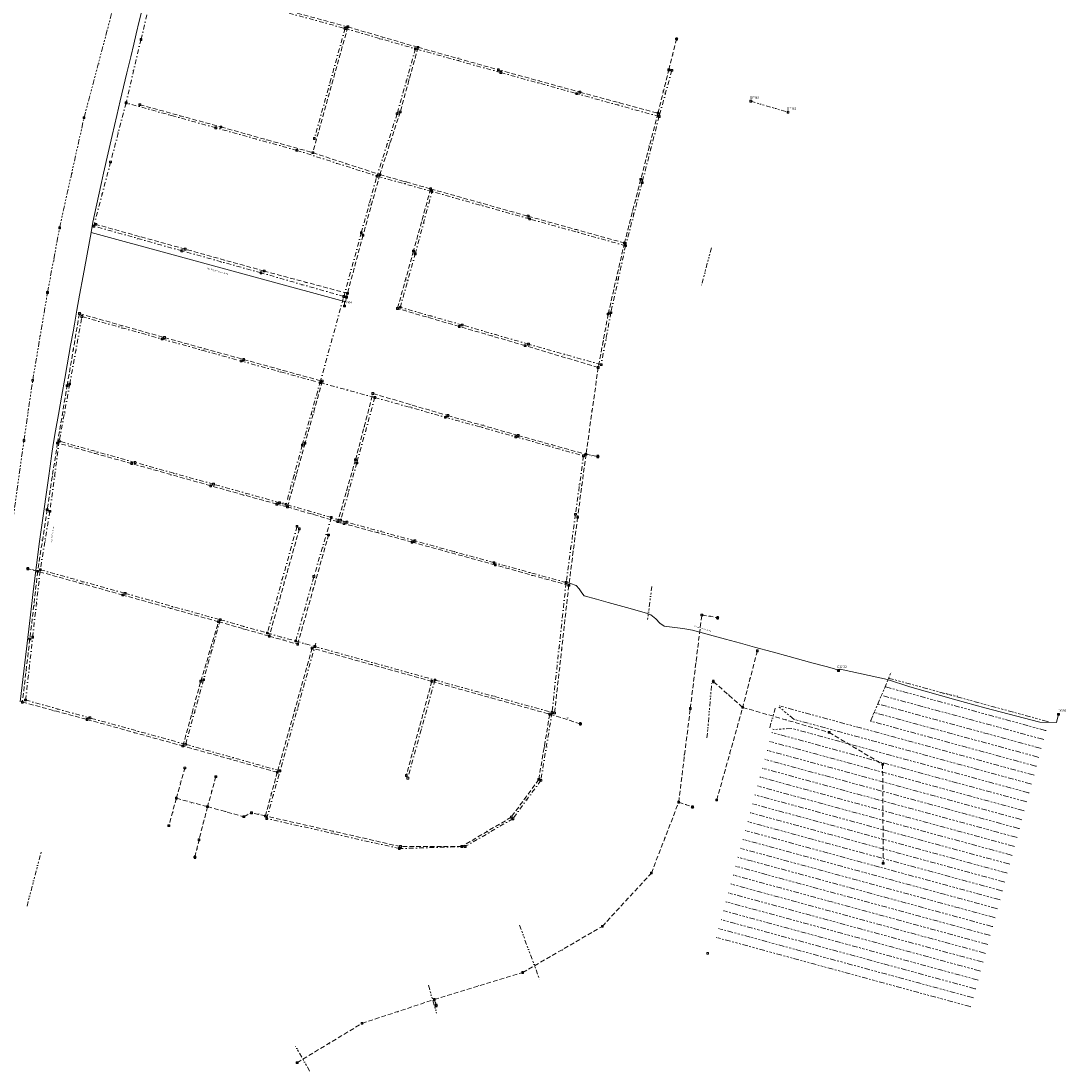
# Model space of a CAD drawing. Extents: x 149823 to 156818, y 468751 to 475536.
# Tile 20 of 27: x 154376 to 154942, y 472704 to 473272. Entities that reach past the tile are written whole.
import ezdxf
from ezdxf.enums import TextEntityAlignment as Align
from ezdxf.lldxf.tags import DXFTag

# ---------------------------------------------------------------- set-up
doc = ezdxf.new("R2010")
doc.units = 0
doc.header["$LTSCALE"] = 0.5
for name, pattern in [('RI-DRAINAGE-SO', [19.2, 6, -1.8, 1.8, -1.8, 2.4, -1.8, 1.8, -1.8]), ('RI-DWA-SO', [11, 5, -3, 0, -3]), ('RI-GWA-SO', [18.45, 6, -1.8, 1.75, -1.8, 1.75, -1.8, 1.75, -1.8]), ('RI-HWA-SO', [7.4, 5, -2.4]), ('RI-OVERIG-SO', [17, 5, -2, 2, -2, 0, -2, 2, -2])]:
    doc.linetypes.add(name, pattern=pattern)
doc.layers.get('0').update_dxf_attribs({"linetype": 'CONTINUOUS'})
for name, color, linetype, lineweight in [('B-OI-RI-DRAINAGE-G', 91, 'RI-DRAINAGE-SO', 18), ('B-OI-RI-DWA-G', 42, 'RI-DWA-SO', 18), ('B-OI-RI-DWA_RIOOLPUT-S-250', 42, 'CONTINUOUS', 18), ('B-OI-RI-GWA-G', 11, 'RI-GWA-SO', 18), ('B-OI-RI-GWA_RIOOLPUT-S-250', 11, 'CONTINUOUS', 18), ('B-OI-RI-HWA-G', 151, 'RI-HWA-SO', 18), ('B-OI-RI-HWA_RIOOLPUT-S-250', 151, 'CONTINUOUS', 18), ('B-OI-RI-OVERIG_DUIKER-G', 171, 'RI-OVERIG-SO', 18), ('B-OI-RI-OVERIG_PUTNUMMER-T50', 171, 'CONTINUOUS', 50), ('B-OI-RI-OVERIG_RIOOLPUT_INSPECTIE-S-250', 171, 'CONTINUOUS', 18), ('B-OI-RI-OVERIG_STROMINGSRICHTING-T70', 252, 'CONTINUOUS', 70), ('B-OI-RI-PERSLEIDING-G', 210, 'RI-PERS-SO', 18), ('B-OI-RI-PERSLEIDING-T30', 210, 'CONTINUOUS', 35), ('B-OI-RI-PERSLEIDING_PUTNUMMER-T50', 210, 'CONTINUOUS', 50), ('B-OI-RI-PERSLEIDING_RIOOLPUT_POMPPUT-S-250', 210, 'CONTINUOUS', 18)]:
    doc.layers.add(name, color=color, linetype=linetype, lineweight=lineweight)
doc.layers.add('UITLAAT', color=151, linetype='CONTINUOUS')
doc.styles.add('NLCS-ISO', font='NLCS-ISO.ttf')
doc.styles.add('NLCS-ISO-M250-T30', font='NLCS-ISO.ttf', dxfattribs={"height": 0.75})
doc.styles.add('NLCS-ISO-M250-T50', font='NLCS-ISO.ttf', dxfattribs={"height": 1.25})
doc.styles.add('NLCS-ISO-M250-T70', font='NLCS-ISO.ttf', dxfattribs={"height": 1.75})
tags = doc.linetypes.add('RI-PERS-SO', pattern='A,7,-2,["P",Standard,S=1.8,R=0,X=-0.5,Y=-0.9],-2,7,-2,[102,NLCS.SHX,S=1,R=180,X=0,Y=0],-2', length=22).pattern_tags.tags
tags[6] = DXFTag(74, 10)

# ---------------------------------------------------------------- blocks, each defined once
blk = doc.blocks.new('SRI-PUT_INSPECTIE-SO')
at = {"flags": 128}
blk.add_lwpolyline([(-2, -2), (2, -2), (2, 2), (-2, 2)], close=True, dxfattribs=at)
blk.add_circle((0, 0), 2)
at = {"style": 'NLCS-ISO'}
blk.add_text('I', height=2.5, dxfattribs=at).set_placement((0, 0), align=Align.MIDDLE_CENTER)
blk = doc.blocks.new('B-SRI-PUT_POMPPUT-SO')
for p, q in [((-1.7, -1), (0, 2)), ((0, 2), (1.7, -1)), ((1.7, -1), (-1.7, -1))]:
    blk.add_line(p, q)
blk.add_lwpolyline([(-2, -2), (2, -2), (2, 2), (-2, 2)], close=True)
blk.add_circle((0, 0), 2)

msp = doc.modelspace()

# ---------------------------------------------------------------- linework, layer by layer
at = {"layer": 'B-OI-RI-DRAINAGE-G'}
for points in [[(154836.3, 472893.19), (154847.54, 472919.72)], [(154932.73, 472892.84), (154932.2, 472892.99), (154846.44, 472916.34), (154846.14, 472916.42)], [(154931.42, 472888.02), (154930.88, 472888.16), (154844.47, 472911.7), (154844.18, 472911.78)], [(154930.1, 472883.19), (154929.57, 472883.34), (154842.49, 472907.05), (154842.21, 472907.13)], [(154923.53, 472859.07), (154923, 472859.22), (154794.96, 472894.09), (154787.17, 472900.48), (154786.64, 472900.62)], [(154924.85, 472863.9), (154924.31, 472864.04), (154787.4, 472901.33), (154786.87, 472901.47)], [(154928.79, 472878.37), (154928.26, 472878.51), (154840.52, 472902.41), (154840.24, 472902.48)], [(154927.47, 472873.54), (154926.94, 472873.69), (154838.58, 472897.76), (154838.27, 472897.84)], [(154922.22, 472854.25), (154921.69, 472854.39), (154793.65, 472889.26), (154783.94, 472888.61), (154783.41, 472888.75)], [(154926.16, 472868.72), (154925.63, 472868.86), (154836.62, 472893.11), (154836.3, 472893.19)], [(154919.59, 472844.6), (154919.06, 472844.74), (154782.15, 472882.03), (154781.61, 472882.18)], [(154920.9, 472849.42), (154920.37, 472849.57), (154783.46, 472886.86), (154782.93, 472887)], [(154918.27, 472839.77), (154917.74, 472839.92), (154780.83, 472877.21), (154780.3, 472877.35)], [(154916.96, 472834.95), (154916.43, 472835.09), (154779.52, 472872.39), (154778.99, 472872.53)], [(154915.65, 472830.13), (154915.12, 472830.27), (154778.2, 472867.56), (154777.67, 472867.71)], [(154914.33, 472825.3), (154913.8, 472825.45), (154776.89, 472862.74), (154776.36, 472862.88)], [(154913.02, 472820.48), (154912.49, 472820.62), (154775.58, 472857.91), (154775.05, 472858.06)], [(154910.39, 472810.83), (154909.86, 472810.97), (154772.95, 472848.26), (154772.42, 472848.41)], [(154911.7, 472815.65), (154911.17, 472815.8), (154774.26, 472853.09), (154773.73, 472853.23)], [(154909.08, 472806.01), (154908.55, 472806.15), (154771.63, 472843.44), (154771.1, 472843.58)], [(154907.76, 472801.18), (154907.23, 472801.33), (154770.32, 472838.61), (154769.79, 472838.76)], [(154906.45, 472796.36), (154905.92, 472796.5), (154769.01, 472833.79), (154768.48, 472833.93)], [(154905.14, 472791.53), (154904.61, 472791.68), (154767.69, 472828.97), (154767.16, 472829.11)], [(154902.51, 472781.88), (154901.98, 472782.03), (154765.06, 472819.32), (154764.53, 472819.46)], [(154903.82, 472786.71), (154903.29, 472786.85), (154766.38, 472824.14), (154765.85, 472824.29)], [(154901.19, 472777.06), (154900.66, 472777.2), (154763.75, 472814.49), (154763.22, 472814.64)], [(154899.88, 472772.23), (154899.35, 472772.38), (154762.44, 472809.67), (154761.91, 472809.81)], [(154898.57, 472767.41), (154898.04, 472767.55), (154761.12, 472804.84), (154760.59, 472804.99)], [(154897.25, 472762.59), (154896.72, 472762.73), (154759.81, 472800.02), (154759.28, 472800.16)], [(154895.94, 472757.76), (154895.41, 472757.91), (154758.49, 472795.2), (154757.96, 472795.34)], [(154893.31, 472748.11), (154892.78, 472748.26), (154755.87, 472785.55), (154755.34, 472785.69)], [(154894.62, 472752.94), (154894.09, 472753.08), (154757.18, 472790.37), (154756.65, 472790.52)], [(154892, 472743.29), (154891.46, 472743.43), (154754.55, 472780.72), (154754.02, 472780.87)], [(154890.68, 472738.47), (154890.2, 472738.6), (154753.24, 472775.9), (154752.71, 472776.04)]]:
    msp.add_lwpolyline(points, dxfattribs=at)
at = {"layer": 'B-OI-RI-DWA-G'}
for points in [[(154441.24, 473262.36), (154449.33, 473296.76)], [(154499.84, 473282.5), (154551.77, 473268.28)], [(154551.77, 473268.28), (154535.14, 473208.67)], [(154551.77, 473268.28), (154589.84, 473257.29)], [(154441.24, 473262.36), (154433.16, 473227.99)], [(154589.84, 473257.29), (154579.95, 473222.11)], [(154636.13, 473244.4), (154589.84, 473257.29)], [(154636.13, 473244.4), (154677.13, 473233.02)], [(154728.68, 473245.6), (154721.84, 473220.6)], [(154721.84, 473220.6), (154677.13, 473233.02)], [(154433.16, 473227.99), (154424.75, 473195.96)], [(154481.79, 473214.49), (154433.16, 473227.99)], [(154579.95, 473222.11), (154569, 473188.33)], [(154721.84, 473220.6), (154712.61, 473184.81)], [(154525.63, 473202.27), (154481.79, 473214.49)], [(154525.63, 473202.27), (154569, 473188.33)], [(154424.75, 473195.96), (154415.68, 473161.26)], [(154560.55, 473157.64), (154569, 473188.33)], [(154598.85, 473179.95), (154569, 473188.33)], [(154712.61, 473184.81), (154703.68, 473150.64)], [(154589.7, 473146.23), (154598.85, 473179.95)], [(154651.73, 473165.11), (154598.85, 473179.95)], [(154463.39, 473147.86), (154415.68, 473161.26)], [(154703.68, 473150.64), (154651.73, 473165.11)], [(154551.09, 473123.13), (154560.55, 473157.64)], [(154703.68, 473150.64), (154695.71, 473114.39)], [(154506.21, 473135.98), (154463.39, 473147.86)], [(154581.67, 473117.26), (154589.7, 473146.23)], [(154552.51, 473122.73), (154551.09, 473123.13), (154506.21, 473135.98)], [(154538.2, 473076.44), (154551.09, 473123.13)], [(154552.51, 473122.73), (154551.44, 473117.99)], [(154615.19, 473107.71), (154581.67, 473117.26)], [(154402.62, 473075.71), (154409.23, 473112.26)], [(154409.23, 473112.26), (154452.7, 473100.08)], [(154695.71, 473114.39), (154690.4, 473086.22)], [(154651.08, 473097.3), (154615.19, 473107.71)], [(154452.7, 473100.08), (154495.45, 473088.18)], [(154690.4, 473086.22), (154651.08, 473097.3)], [(154495.45, 473088.18), (154538.2, 473076.44)], [(154402.62, 473075.71), (154396.98, 473044.75)], [(154528.6, 473042.66), (154538.2, 473076.44)], [(154538.2, 473076.44), (154567.85, 473068.46)], [(154567.85, 473068.46), (154558.08, 473033)], [(154567.85, 473068.46), (154606.06, 473057.72)], [(154606.06, 473057.72), (154644.18, 473047.14)], [(154644.18, 473047.14), (154680.91, 473036.81)], [(154396.98, 473044.75), (154391.86, 473006.81)], [(154437.97, 473033.28), (154396.98, 473044.75)], [(154528.6, 473042.66), (154519.74, 473010.54)], [(154680.91, 473036.81), (154676.51, 473005.14)], [(154480.52, 473021.47), (154437.97, 473033.28)], [(154558.08, 473033), (154549.36, 473001.98)], [(154516.27, 473011.48), (154480.52, 473021.47)], [(154519.74, 473010.54), (154516.27, 473011.48)], [(154544.33, 473003.44), (154519.74, 473010.54)], [(154391.86, 473006.81), (154386.71, 472975.16)], [(154544.33, 473003.44), (154534.85, 472971.48)], [(154549.36, 473001.98), (154544.33, 473003.44)], [(154552.71, 473000.9), (154549.36, 473001.98)], [(154676.51, 473005.14), (154671.49, 472968.2)], [(154525.72, 472998.63), (154509.63, 472940.86)], [(154589.53, 472990.8), (154552.71, 473000.9)], [(154632.38, 472979.02), (154589.53, 472990.8)], [(154671.49, 472968.2), (154632.38, 472979.02)], [(154382.55, 472938.6), (154386.71, 472975.16)], [(154386.71, 472975.16), (154432.65, 472962.37)], [(154525, 472936.53), (154534.85, 472971.48)], [(154671.46, 472968.11), (154663.85, 472897.86)], [(154432.65, 472962.37), (154484.17, 472948.08)], [(154484.17, 472948.08), (154475.15, 472915.64)], [(154484.17, 472948.08), (154509.66, 472940.88)], [(154509.66, 472940.88), (154524.98, 472936.54)], [(154378.69, 472904.6), (154382.55, 472938.6)], [(154535.87, 472935.4), (154516.54, 472866.24)], [(154524.98, 472936.54), (154535.37, 472933.6)], [(154535.37, 472933.6), (154600.43, 472915.44)], [(154475.15, 472915.64), (154465.4, 472880.62)], [(154600.43, 472915.44), (154585.7, 472862.3)], [(154600.43, 472915.44), (154663.85, 472897.86)], [(154413.57, 472894.91), (154378.69, 472904.6)], [(154465.4, 472880.62), (154413.57, 472894.91)], [(154663.85, 472897.86), (154657.74, 472861.07)], [(154516.54, 472866.24), (154465.4, 472880.62)], [(154509.3, 472840.43), (154516.54, 472866.24)], [(154657.74, 472861.07), (154642.62, 472840.3)], [(154581.11, 472824.15), (154509.3, 472840.43)], [(154642.62, 472840.3), (154616.74, 472825.25)], [(154616.74, 472825.25), (154581.11, 472824.15)]]:
    msp.add_lwpolyline(points, dxfattribs=at)
at = {"layer": 'B-OI-RI-GWA-G'}
for points in [[(154410.4, 473219.98), (154426, 473278.88)], [(154397.15, 473160.34), (154410.4, 473219.98)], [(154390.61, 473125.26), (154397.15, 473160.34)], [(154382.6, 473077.77), (154390.61, 473125.26)], [(154377.85, 473045.11), (154382.6, 473077.77)], [(154368.94, 472981.43), (154377.85, 473045.11)]]:
    msp.add_lwpolyline(points, dxfattribs=at)
at = {"layer": 'B-OI-RI-HWA-G'}
for points in [[(154553.25, 473269.13), (154500.91, 473283.37)], [(154553.25, 473269.13), (154534.25, 473201.04)], [(154553.25, 473269.13), (154591.27, 473258.08)], [(154591.27, 473258.08), (154581.59, 473223.02)], [(154591.27, 473258.08), (154634.74, 473245.93)], [(154727.06, 473245.91), (154731.3, 473262.6)], [(154634.74, 473245.93), (154678.91, 473233.81)], [(154721.2, 473222.39), (154727.06, 473245.91)], [(154678.91, 473233.81), (154721.2, 473222.39)], [(154440.56, 473227.02), (154484.55, 473214.95)], [(154581.59, 473223.02), (154570.57, 473189.14)], [(154721.2, 473222.39), (154711.9, 473186.6)], [(154484.55, 473214.95), (154534.25, 473201.04)], [(154534.25, 473201.04), (154570.57, 473189.14)], [(154570.57, 473189.14), (154561.48, 473156.29)], [(154570.57, 473189.14), (154598.09, 473181.43)], [(154711.9, 473186.6), (154703.03, 473152.11)], [(154598.09, 473181.43), (154588.82, 473147.79)], [(154598.09, 473181.43), (154650.87, 473166.59)], [(154650.87, 473166.59), (154703.03, 473152.11)], [(154465.14, 473148.79), (154416.84, 473162.18)], [(154561.48, 473156.29), (154553.06, 473124.86)], [(154703.03, 473152.11), (154694.25, 473113.65)], [(154507.9, 473136.92), (154465.14, 473148.79)], [(154588.82, 473147.79), (154580.14, 473116.61)], [(154553.06, 473124.86), (154507.9, 473136.92)], [(154553.06, 473124.86), (154552.51, 473122.73)], [(154613.62, 473106.87), (154580.14, 473116.61)], [(154401.24, 473074.87), (154407.89, 473113.89)], [(154407.89, 473113.89), (154453.97, 473100.91)], [(154694.25, 473113.65), (154688.84, 473084.71)], [(154649.31, 473096.51), (154613.62, 473106.87)], [(154453.97, 473100.91), (154496.8, 473089.01)], [(154688.84, 473084.71), (154649.31, 473096.51)], [(154496.8, 473089.01), (154539.42, 473077.26)], [(154688.84, 473084.71), (154682.23, 473037.66)], [(154539.42, 473077.26), (154530.07, 473043.73)], [(154539.42, 473077.26), (154538.2, 473076.44)], [(154396.02, 473043.83), (154401.24, 473074.87)], [(154557.42, 473034.74), (154566.83, 473070.59)], [(154566.83, 473070.59), (154607.39, 473058.64)], [(154607.39, 473058.64), (154645.5, 473047.88)], [(154645.5, 473047.88), (154682.23, 473037.66)], [(154396.02, 473043.83), (154390.43, 473007.71)], [(154436.22, 473032.65), (154396.02, 473043.83)], [(154530.07, 473043.73), (154520.57, 473009.17)], [(154682.23, 473037.66), (154677.67, 473003.54)], [(154682.23, 473037.66), (154688.67, 473036.51)], [(154478.97, 473020.64), (154436.22, 473032.65)], [(154557.42, 473034.74), (154547.79, 473001.2)], [(154514.8, 473010.67), (154478.97, 473020.64)], [(154390.43, 473007.71), (154385.31, 472974.31)], [(154520.57, 473009.17), (154514.8, 473010.67)], [(154547.79, 473001.2), (154520.57, 473009.17)], [(154677.67, 473003.54), (154672.94, 472966.68)], [(154527.01, 472997.31), (154510.72, 472939.18)], [(154547.79, 473001.2), (154551.17, 473000.14)], [(154587.99, 472990.12), (154551.17, 473000.14)], [(154526.07, 472934.83), (154542.81, 472994)], [(154633.16, 472977.71), (154587.99, 472990.12)], [(154385.31, 472974.31), (154379.94, 472975.72)], [(154385.31, 472974.31), (154381.05, 472937.62)], [(154431.42, 472961.45), (154385.31, 472974.31)], [(154672.94, 472966.68), (154633.16, 472977.71)], [(154672.9, 472966.57), (154665.19, 472897.55)], [(154483.2, 472947.01), (154431.42, 472961.45)], [(154738.72, 472900.03), (154744.94, 472950.66)], [(154744.97, 472950.71), (154753.51, 472949.11)], [(154473.65, 472914.83), (154483.2, 472947.01)], [(154483.2, 472947.01), (154510.73, 472939.19)], [(154510.73, 472939.19), (154526.07, 472934.83)], [(154381.05, 472937.62), (154377, 472903.46)], [(154533.91, 472932.71), (154515.05, 472865.47)], [(154598.75, 472914.71), (154533.91, 472932.71)], [(154775.01, 472931.24), (154767.08, 472900.61)], [(154463.92, 472879.7), (154473.65, 472914.83)], [(154598.75, 472914.71), (154584.89, 472863.69)], [(154598.75, 472914.71), (154662.6, 472896.92)], [(154767.06, 472900.62), (154751.18, 472914.62)], [(154377, 472903.46), (154411.99, 472894.08)], [(154732.42, 472849.28), (154738.72, 472900.03)], [(154753.02, 472850.44), (154767.1, 472900.58)], [(154767.08, 472900.61), (154813.87, 472887.08)], [(154411.99, 472894.08), (154463.92, 472879.7)], [(154662.6, 472896.92), (154656.64, 472861.63)], [(154662.6, 472896.92), (154679.19, 472891.75)], [(154813.87, 472887.08), (154842.86, 472869.76)], [(154515.05, 472865.47), (154463.92, 472879.7)], [(154460.38, 472851.4), (154464.93, 472867.76)], [(154508.57, 472841.8), (154515.05, 472865.47)], [(154842.86, 472869.76), (154843.19, 472816.13)], [(154481.8, 472863.13), (154477.27, 472846.86)], [(154656.64, 472861.63), (154641.75, 472841.14)], [(154460.38, 472851.4), (154456.3, 472836.49)], [(154460.38, 472851.4), (154477.27, 472846.86)], [(154717.64, 472810.88), (154732.42, 472849.28)], [(154732.42, 472849.28), (154739.93, 472846.66)], [(154477.27, 472846.86), (154472.65, 472828.93)], [(154477.27, 472846.86), (154496.9, 472841.42)], [(154496.9, 472841.42), (154501.09, 472843.52)], [(154508.57, 472841.8), (154501.09, 472843.52)], [(154581.76, 472825.26), (154508.57, 472841.8)], [(154641.75, 472841.14), (154615.01, 472825.31)], [(154470.44, 472819.51), (154472.65, 472828.93)], [(154615.01, 472825.31), (154581.76, 472825.26)], [(154691.07, 472782.01), (154717.64, 472810.88)], [(154647.96, 472757), (154691.07, 472782.01)], [(154600.05, 472742.41), (154647.96, 472757)], [(154560.93, 472729.5), (154600.05, 472742.41)], [(154600.05, 472742.41), (154601.13, 472739.13)], [(154525.79, 472708.2), (154560.93, 472729.5)]]:
    msp.add_lwpolyline(points, dxfattribs=at)
at = {"layer": 'B-OI-RI-OVERIG_DUIKER-G'}
for points in [[(154771.48, 473228.88), (154791.58, 473222.92)], [(154750.1, 473149.42), (154744.8, 473129.32)], [(154717.9, 472966.13), (154715.59, 472948.25)], [(154747.75, 472884.1), (154750.25, 472913.51)], [(154781.72, 472889.57), (154784.88, 472900.73)], [(154379.5, 472793.03), (154387.16, 472822.25)], [(154646.2, 472782.67), (154657.42, 472752.34)], [(154596.9, 472750.09), (154601.27, 472735.05)], [(154532.55, 472703.69), (154524.98, 472716.99)]]:
    msp.add_lwpolyline(points, dxfattribs=at)
at = {"layer": 'B-OI-RI-PERSLEIDING-G'}
for points in [[(154414.2, 473157.75), (154415.23, 473163.36), (154416.89, 473171.75), (154419.87, 473184.88), (154421.01, 473189.92), (154423.53, 473201), (154425.65, 473210.36), (154428.11, 473221.21), (154430, 473229.1), (154433.61, 473244.23), (154435.7, 473252.97), (154437.34, 473259.85), (154438.67, 473265.42), (154440.3, 473272.25), (154442.14, 473279.96)], [(154414.2, 473157.75), (154413.31, 473152.88), (154411.69, 473144.06), (154409.89, 473134.25), (154408, 473123.92), (154406.49, 473115.68), (154405.17, 473108.23), (154404.43, 473104.01), (154403.12, 473096.61), (154401.28, 473086.14), (154399.96, 473078.67), (154398.37, 473069.67), (154396.54, 473059.29), (154394.98, 473050.38), (154393.69, 473043.07), (154392.99, 473038.12), (154392.03, 473031.2), (154391.12, 473024.67), (154390.07, 473017.17), (154388.64, 473006.96), (154386.34, 472990.47), (154382.99, 472964.9), (154380.79, 472946.11), (154378.28, 472924.72), (154375.81, 472903.6)], [(154551.44, 473117.99), (154551.52, 473120.46), (154414.2, 473157.75)], [(154818.93, 472920.6), (154816.82, 472921.43), (154812.25, 472922.69), (154804.47, 472924.82), (154792.18, 472928.17), (154782.99, 472930.67), (154773.46, 472933.27), (154765.83, 472935.35), (154757.77, 472937.55), (154749.04, 472939.93), (154745.92, 472940.79), (154741.96, 472941.86), (154739.89, 472942.43), (154734.72, 472943.25), (154724.52, 472944.63), (154722.17, 472946.17), (154720.05, 472948.55), (154717.38, 472950.8), (154715.04, 472951.66), (154704.24, 472954.69), (154694.22, 472957.45), (154687.91, 472959.27), (154681.26, 472961), (154679.88, 472962.64), (154678.49, 472964.88), (154676.85, 472966.61), (154673.83, 472967.65), (154671.49, 472968.2)], [(154938.14, 472896.85), (154936.96, 472892.39), (154927.98, 472892.63), (154898.29, 472900.32), (154882.52, 472904.63), (154857.63, 472911.74), (154845.46, 472915.68), (154819.93, 472921.36), (154819.26, 472920.77)]]:
    msp.add_lwpolyline(points, dxfattribs=at)

# ---------------------------------------------------------------- block references
at = {"layer": 'B-OI-RI-DWA_RIOOLPUT-S-250', "xscale": 0.25, "yscale": 0.25, "zscale": 0.25}
for p in [(154551.77, 473268.28), (154441.24, 473262.36), (154589.84, 473257.29), (154728.68, 473245.6), (154636.13, 473244.4), (154677.13, 473233.02), (154433.16, 473227.99), (154579.95, 473222.11), (154721.84, 473220.6), (154481.79, 473214.49), (154535.14, 473208.67), (154525.63, 473202.27), (154424.75, 473195.96), (154569, 473188.33), (154712.61, 473184.81), (154598.85, 473179.95), (154415.68, 473161.26), (154651.73, 473165.11), (154560.55, 473157.64), (154703.68, 473150.64), (154463.39, 473147.86), (154589.7, 473146.23), (154506.21, 473135.98), (154551.09, 473123.13), (154552.51, 473122.73), (154581.67, 473117.26), (154409.23, 473112.26), (154695.71, 473114.39), (154615.19, 473107.71), (154452.7, 473100.08), (154651.08, 473097.3), (154495.45, 473088.18), (154690.4, 473086.22), (154402.62, 473075.71), (154538.2, 473076.44), (154567.85, 473068.46), (154606.06, 473057.72), (154644.18, 473047.14), (154396.98, 473044.75), (154528.6, 473042.66), (154680.91, 473036.81), (154437.97, 473033.28), (154558.08, 473033), (154480.52, 473021.47), (154391.86, 473006.81), (154516.27, 473011.48), (154519.74, 473010.54), (154544.33, 473003.44), (154549.36, 473001.98), (154552.71, 473000.9), (154676.51, 473005.14), (154525.72, 472998.63), (154589.53, 472990.8), (154632.38, 472979.02), (154386.71, 472975.16), (154534.85, 472971.48), (154671.49, 472968.2), (154432.65, 472962.37), (154484.17, 472948.08), (154382.55, 472938.6), (154509.63, 472940.86), (154525, 472936.53), (154535.37, 472933.6), (154475.15, 472915.64), (154600.43, 472915.44), (154378.69, 472904.6), (154413.57, 472894.91), (154663.85, 472897.86), (154465.4, 472880.62), (154516.54, 472866.24), (154585.7, 472862.3), (154657.74, 472861.07), (154509.3, 472840.43), (154642.62, 472840.3), (154616.74, 472825.25), (154581.11, 472824.15)]:
    msp.add_blockref('SRI-PUT_INSPECTIE-SO', p, dxfattribs=at)
at = {"layer": 'B-OI-RI-GWA_RIOOLPUT-S-250', "xscale": 0.25, "yscale": 0.25, "zscale": 0.25}
for p in [(154410.4, 473219.98), (154397.15, 473160.34), (154390.61, 473125.26), (154382.6, 473077.77), (154377.85, 473045.11)]:
    msp.add_blockref('SRI-PUT_INSPECTIE-SO', p, dxfattribs=at)
at = {"layer": 'B-OI-RI-HWA_RIOOLPUT-S-250', "xscale": 0.25, "yscale": 0.25, "zscale": 0.25}
for p in [(154553.25, 473269.13), (154591.27, 473258.08), (154634.74, 473245.93), (154727.06, 473245.91), (154678.91, 473233.81), (154440.56, 473227.02), (154581.59, 473223.02), (154721.2, 473222.39), (154484.55, 473214.95), (154534.25, 473201.04), (154570.57, 473189.14), (154711.9, 473186.6), (154598.09, 473181.43), (154650.87, 473166.59), (154416.84, 473162.18), (154561.48, 473156.29), (154465.14, 473148.79), (154703.03, 473152.11), (154588.82, 473147.79), (154507.9, 473136.92), (154553.06, 473124.86), (154580.14, 473116.61), (154407.89, 473113.89), (154694.25, 473113.65), (154613.62, 473106.87), (154453.97, 473100.91), (154649.31, 473096.51), (154496.8, 473089.01), (154688.84, 473084.71), (154401.24, 473074.87), (154539.42, 473077.26), (154566.83, 473070.59), (154607.39, 473058.64), (154645.5, 473047.88), (154396.02, 473043.83), (154530.07, 473043.73), (154682.23, 473037.66), (154436.22, 473032.65), (154557.42, 473034.74), (154478.97, 473020.64), (154390.43, 473007.71), (154514.8, 473010.67), (154520.57, 473009.17), (154547.79, 473001.2), (154677.67, 473003.54), (154527.01, 472997.31), (154551.17, 473000.14), (154542.81, 472994), (154587.99, 472990.12), (154385.31, 472974.31), (154633.16, 472977.71), (154431.42, 472961.45), (154672.94, 472966.68), (154744.94, 472950.66), (154483.2, 472947.01), (154510.72, 472939.18), (154381.05, 472937.62), (154526.07, 472934.83), (154533.91, 472932.71), (154775.01, 472931.24), (154473.65, 472914.83), (154598.75, 472914.71), (154377, 472903.46), (154738.72, 472900.03), (154767.08, 472900.61), (154411.99, 472894.08), (154662.6, 472896.92), (154665.19, 472897.55), (154813.87, 472887.08), (154463.92, 472879.7), (154464.93, 472867.76), (154515.05, 472865.47), (154842.86, 472869.76), (154481.8, 472863.13), (154584.89, 472863.69), (154656.64, 472861.63), (154460.38, 472851.4), (154732.42, 472849.28), (154753.02, 472850.44), (154477.27, 472846.86), (154501.09, 472843.52), (154508.57, 472841.8), (154456.33, 472836.59), (154496.9, 472841.42), (154641.75, 472841.14), (154472.65, 472828.93), (154581.76, 472825.26), (154615.01, 472825.31), (154843.19, 472816.13), (154717.64, 472810.88), (154691.07, 472782.01), (154748.1, 472767.39), (154647.96, 472757), (154600.05, 472742.41), (154560.93, 472729.5), (154525.79, 472708.2)]:
    msp.add_blockref('SRI-PUT_INSPECTIE-SO', p, dxfattribs=at)
at = {"layer": 'B-OI-RI-OVERIG_RIOOLPUT_INSPECTIE-S-250', "xscale": 0.25, "yscale": 0.25, "zscale": 0.25}
for p in [(154771.48, 473228.88), (154791.58, 473222.92)]:
    msp.add_blockref('SRI-PUT_INSPECTIE-SO', p, dxfattribs=at)
at = {"layer": 'B-OI-RI-PERSLEIDING_RIOOLPUT_POMPPUT-S-250', "xscale": 0.25, "yscale": 0.25, "zscale": 0.25}
for p in [(154551.44, 473117.99), (154818.93, 472920.6), (154938.13, 472896.88)]:
    msp.add_blockref('B-SRI-PUT_POMPPUT-SO', p, dxfattribs=at)
at = {"layer": 'UITLAAT', "xscale": 0.25, "yscale": 0.25, "zscale": 0.25}
for p in [(154731.3, 473262.6), (154688.67, 473036.51), (154379.94, 472975.72), (154753.51, 472949.11), (154751.18, 472914.62), (154679.19, 472891.75), (154739.93, 472846.66), (154470.44, 472819.51), (154601.13, 472739.13)]:
    msp.add_blockref('SRI-PUT_INSPECTIE-SO', p, dxfattribs=at)

# ---------------------------------------------------------------- texts
at = {"layer": 'B-OI-RI-OVERIG_PUTNUMMER-T50', "style": 'NLCS-ISO-M250-T50'}
for s, p in [('DP161', (154773.48, 473230.88)), ('DP162', (154793.58, 473224.92))]:
    msp.add_text(s, height=1.25, dxfattribs=at).set_placement(p, align=Align.MIDDLE_CENTER)
at = {"layer": 'B-OI-RI-OVERIG_STROMINGSRICHTING-T70', "style": 'NLCS-ISO-M250-T70'}
for rotation, p in [(343.9572, (154570.8, 473262.79)), (343.9572, (154570.8, 473262.79)), (343.9572, (154572.26, 473263.61)), (343.9572, (154572.26, 473263.61)), (164.4389, (154613.01, 473252.01)), (164.4389, (154613.01, 473252.01)), (75.6304, (154729.18, 473254.26)), (75.6304, (154729.18, 473254.26)), (75.0575, (154418.2, 473249.43)), (75.0575, (154418.2, 473249.43)), (256.6851, (154437.2, 473245.17)), (256.6851, (154437.2, 473245.17)), (164.4389, (154612.98, 473250.85)), (164.4389, (154612.98, 473250.85)), (254.3933, (154584.9, 473239.7)), (254.3933, (154584.9, 473239.7)), (254.3933, (154586.43, 473240.55)), (254.3933, (154586.43, 473240.55)), (164.4389, (154656.83, 473239.87)), (164.4389, (154656.83, 473239.87)), (74.4845, (154543.46, 473238.47)), (74.4845, (154543.46, 473238.47)), (254.3933, (154543.75, 473235.09)), (254.3933, (154543.75, 473235.09)), (164.4389, (154656.63, 473238.71)), (164.4389, (154656.63, 473238.71)), (256.1121, (154724.13, 473234.15)), (256.1121, (154724.13, 473234.15)), (254.9662, (154725.26, 473233.1)), (254.9662, (154725.26, 473233.1)), (164.4389, (154699.49, 473226.81)), (164.4389, (154699.49, 473226.81)), (165.0118, (154700.05, 473228.1)), (165.0118, (154700.05, 473228.1)), (344.5301, (154457.48, 473221.24)), (344.5301, (154457.48, 473221.24)), (344.5301, (154462.56, 473220.98)), (344.5301, (154462.56, 473220.98)), (255.5392, (154428.96, 473211.98)), (255.5392, (154428.96, 473211.98)), (344.5301, (154503.71, 473208.38)), (344.5301, (154503.71, 473208.38)), (344.5301, (154509.4, 473208)), (344.5301, (154509.4, 473208)), (252.1014, (154576.08, 473206.08)), (252.1014, (154576.08, 473206.08)), (252.1014, (154574.48, 473205.22)), (252.1014, (154574.48, 473205.22)), (255.5392, (154716.55, 473204.5)), (255.5392, (154716.55, 473204.5)), (255.5392, (154717.23, 473202.71)), (255.5392, (154717.23, 473202.71)), (342.2383, (154547.32, 473195.3)), (342.2383, (154547.32, 473195.3)), (341.6654, (154552.41, 473195.09)), (341.6654, (154552.41, 473195.09)), (77.3493, (154403.78, 473190.16)), (77.3493, (154403.78, 473190.16)), (164.4389, (154583.93, 473184.14)), (164.4389, (154583.93, 473184.14)), (164.4389, (154584.33, 473185.29)), (164.4389, (154584.33, 473185.29)), (255.5392, (154420.22, 473178.61)), (255.5392, (154420.22, 473178.61)), (254.3933, (154564.78, 473172.99)), (254.3933, (154564.78, 473172.99)), (254.3933, (154566.02, 473172.72)), (254.3933, (154566.02, 473172.72)), (164.4389, (154624.48, 473174.01)), (164.4389, (154624.48, 473174.01)), (164.4389, (154625.29, 473172.53)), (164.4389, (154625.29, 473172.53)), (255.5392, (154707.47, 473169.36)), (255.5392, (154707.47, 473169.36)), (255.5392, (154708.14, 473167.72)), (255.5392, (154708.14, 473167.72)), (74.4845, (154593.45, 473164.61)), (74.4845, (154593.45, 473164.61)), (75.0575, (154594.28, 473163.09)), (75.0575, (154594.28, 473163.09)), (344.5301, (154439.53, 473154.56)), (344.5301, (154439.53, 473154.56)), (344.5301, (154440.99, 473155.48)), (344.5301, (154440.99, 473155.48)), (164.4389, (154676.95, 473159.35)), (164.4389, (154676.95, 473159.35)), (164.4389, (154677.7, 473157.88)), (164.4389, (154677.7, 473157.88)), (344.5301, (154486.52, 473142.85)), (344.5301, (154486.52, 473142.85)), (79.6411, (154393.88, 473142.8)), (79.6411, (154393.88, 473142.8)), (344.5301, (154484.8, 473141.92)), (344.5301, (154484.8, 473141.92)), (254.3933, (154555.82, 473140.39)), (254.3933, (154555.82, 473140.39)), (254.9662, (154557.27, 473140.58)), (254.9662, (154557.27, 473140.58)), (74.4845, (154584.48, 473132.2)), (74.4845, (154584.48, 473132.2)), (74.4845, (154585.69, 473131.75)), (74.4845, (154585.69, 473131.75)), (77.3493, (154698.64, 473132.88)), (77.3493, (154698.64, 473132.88)), (77.3493, (154699.7, 473132.51)), (77.3493, (154699.7, 473132.51)), (343.9572, (154528.65, 473129.55)), (343.9572, (154528.65, 473129.55)), (345.1031, (154530.48, 473130.89)), (345.1031, (154530.48, 473130.89)), (257.2581, (154551.97, 473120.36)), (257.2581, (154551.97, 473120.36)), (255.5392, (154552.78, 473123.8)), (255.5392, (154552.78, 473123.8)), (163.8659, (154596.88, 473111.74)), (163.8659, (154596.88, 473111.74)), (163.8659, (154598.43, 473112.49)), (163.8659, (154598.43, 473112.49)), (344.5301, (154430.93, 473107.4)), (344.5301, (154430.93, 473107.4)), (344.5301, (154430.96, 473106.17)), (344.5301, (154430.96, 473106.17)), (260.6958, (154386.61, 473101.51)), (260.6958, (154386.61, 473101.51)), (254.3933, (154544.65, 473099.79)), (254.3933, (154544.65, 473099.79)), (163.8659, (154631.46, 473101.69)), (163.8659, (154631.46, 473101.69)), (163.8659, (154633.14, 473102.5)), (163.8659, (154633.14, 473102.5)), (79.6411, (154691.55, 473099.18)), (79.6411, (154691.55, 473099.18)), (79.0682, (154693.06, 473100.31)), (79.0682, (154693.06, 473100.31)), (80.2141, (154404.57, 473094.38)), (80.2141, (154404.57, 473094.38)), (79.6411, (154405.92, 473093.98)), (79.6411, (154405.92, 473093.98)), (344.5301, (154474.07, 473094.13)), (344.5301, (154474.07, 473094.13)), (344.5301, (154475.38, 473094.96)), (344.5301, (154475.38, 473094.96)), (344.5301, (154670.74, 473091.76)), (344.5301, (154670.74, 473091.76)), (163.293, (154669.07, 473090.61)), (163.293, (154669.07, 473090.61)), (344.5301, (154516.82, 473082.31)), (344.5301, (154516.82, 473082.31)), (344.5301, (154518.11, 473083.14)), (344.5301, (154518.11, 473083.14)), (213.7133, (154538.81, 473076.85)), (213.7133, (154538.81, 473076.85)), (165.0118, (154553.02, 473072.45)), (165.0118, (154553.02, 473072.45)), (163.8659, (154587.11, 473064.61)), (163.8659, (154587.11, 473064.61)), (261.8417, (154380.22, 473061.44)), (261.8417, (154380.22, 473061.44)), (80.2141, (154398.63, 473059.35)), (80.2141, (154398.63, 473059.35)), (79.6411, (154399.8, 473060.23)), (79.6411, (154399.8, 473060.23)), (73.9116, (154533.4, 473059.55)), (73.9116, (154533.4, 473059.55)), (74.4845, (154534.74, 473060.49)), (74.4845, (154534.74, 473060.49)), (164.4389, (154586.95, 473063.09)), (164.4389, (154586.95, 473063.09)), (261.8417, (154685.54, 473061.18)), (261.8417, (154685.54, 473061.18)), (75.0575, (154562.12, 473052.66)), (75.0575, (154562.12, 473052.66)), (164.4389, (154625.12, 473052.43)), (164.4389, (154625.12, 473052.43)), (164.4389, (154626.45, 473053.26)), (164.4389, (154626.45, 473053.26)), (74.4845, (154562.96, 473050.73)), (74.4845, (154562.96, 473050.73)), (164.4389, (154662.54, 473041.98)), (164.4389, (154662.54, 473041.98)), (164.4389, (154663.87, 473042.77)), (164.4389, (154663.87, 473042.77)), (344.5301, (154416.12, 473038.24)), (344.5301, (154416.12, 473038.24)), (344.5301, (154417.47, 473039.02)), (344.5301, (154417.47, 473039.02)), (349.6868, (154685.45, 473037.08)), (349.6868, (154685.45, 473037.08)), (81.36, (154393.22, 473025.77)), (81.36, (154393.22, 473025.77)), (82.5059, (154394.42, 473025.78)), (82.5059, (154394.42, 473025.78)), (344.5301, (154457.59, 473026.64)), (344.5301, (154457.59, 473026.64)), (344.5301, (154459.24, 473027.37)), (344.5301, (154459.24, 473027.37)), (74.4845, (154524.17, 473026.6)), (74.4845, (154524.17, 473026.6)), (74.4845, (154525.32, 473026.45)), (74.4845, (154525.32, 473026.45)), (253.8203, (154552.6, 473017.97)), (253.8203, (154552.6, 473017.97)), (261.8417, (154678.71, 473020.97)), (261.8417, (154678.71, 473020.97)), (262.4147, (154679.95, 473020.6)), (262.4147, (154679.95, 473020.6)), (344.5301, (154496.88, 473015.65)), (344.5301, (154496.88, 473015.65)), (344.5301, (154498.4, 473016.47)), (344.5301, (154498.4, 473016.47)), (254.3933, (154553.72, 473017.49)), (254.3933, (154553.72, 473017.49)), (165.5848, (154517.68, 473009.92)), (165.5848, (154517.68, 473009.92)), (165.0118, (154518.01, 473011.01)), (165.0118, (154518.01, 473011.01)), (163.8659, (154532.04, 473006.99)), (163.8659, (154532.04, 473006.99)), (163.8659, (154534.18, 473005.19)), (163.8659, (154534.18, 473005.19)), (343.9572, (154546.85, 473002.71)), (343.9572, (154546.85, 473002.71)), (342.8113, (154549.48, 473000.67)), (342.8113, (154549.48, 473000.67)), (342.2383, (154551.03, 473001.44)), (342.2383, (154551.03, 473001.44)), (164.4389, (154571.12, 472995.85)), (164.4389, (154571.12, 472995.85)), (261.2688, (154387.87, 472991.01)), (261.2688, (154387.87, 472991.01)), (80.787, (154389.29, 472990.99)), (80.787, (154389.29, 472990.99)), (165.0118, (154569.58, 472995.13)), (165.0118, (154569.58, 472995.13)), (73.3386, (154539.59, 472987.46)), (73.3386, (154539.59, 472987.46)), (164.4389, (154610.95, 472984.91)), (164.4389, (154610.95, 472984.91)), (262.4147, (154674, 472986.67)), (262.4147, (154674, 472986.67)), (262.4147, (154675.3, 472985.11)), (262.4147, (154675.3, 472985.11)), (164.4389, (154610.58, 472983.92)), (164.4389, (154610.58, 472983.92)), (165.0118, (154382.62, 472975.02)), (165.0118, (154382.62, 472975.02)), (164.4389, (154651.93, 472973.61)), (164.4389, (154651.93, 472973.61)), (344.5301, (154408.36, 472967.88)), (344.5301, (154408.36, 472967.88)), (344.5301, (154409.68, 472968.77)), (344.5301, (154409.68, 472968.77)), (254.3933, (154517.68, 472969.74)), (254.3933, (154517.68, 472969.74)), (254.3933, (154518.86, 472968.24)), (254.3933, (154518.86, 472968.24)), (344.5301, (154653.05, 472972.2)), (344.5301, (154653.05, 472972.2)), (254.3933, (154534.44, 472964.41)), (254.3933, (154534.44, 472964.41)), (83.6518, (154383.18, 472955.96)), (83.6518, (154383.18, 472955.96)), (83.6518, (154384.63, 472956.88)), (83.6518, (154384.63, 472956.88)), (344.5301, (154458.41, 472955.23)), (344.5301, (154458.41, 472955.23)), (344.5301, (154457.3, 472954.23)), (344.5301, (154457.3, 472954.23)), (74.4845, (154529.93, 472954)), (74.4845, (154529.93, 472954)), (169.5955, (154749.23, 472949.89)), (169.5955, (154749.23, 472949.89)), (343.9572, (154496.9, 472944.47)), (343.9572, (154496.9, 472944.47)), (343.9572, (154496.96, 472943.09)), (343.9572, (154496.96, 472943.09)), (344.5301, (154517.32, 472938.7)), (344.5301, (154517.32, 472938.7)), (164.4389, (154518.4, 472937)), (164.4389, (154518.4, 472937)), (344.5301, (154530.19, 472935.07)), (344.5301, (154530.19, 472935.07)), (83.6518, (154667.67, 472933.03)), (83.6518, (154667.67, 472933.03)), (73.3386, (154478.42, 472930.92)), (73.3386, (154478.42, 472930.92)), (74.4845, (154479.66, 472931.86)), (74.4845, (154479.66, 472931.86)), (83.6518, (154669.06, 472932.11)), (83.6518, (154669.06, 472932.11)), (83.6518, (154380.62, 472921.6)), (83.6518, (154380.62, 472921.6)), (164.4389, (154566.33, 472923.71)), (164.4389, (154566.33, 472923.71)), (164.4389, (154567.9, 472924.52)), (164.4389, (154567.9, 472924.52)), (83.0789, (154741.83, 472925.35)), (83.0789, (154741.83, 472925.35)), (83.0789, (154379.03, 472920.54)), (83.0789, (154379.03, 472920.54)), (255.5392, (154771.04, 472915.93)), (255.5392, (154771.04, 472915.93)), (344.5301, (154630.67, 472905.82)), (344.5301, (154630.67, 472905.82)), (164.4389, (154632.14, 472906.65)), (164.4389, (154632.14, 472906.65)), (138.6558, (154759.13, 472907.62)), (138.6558, (154759.13, 472907.62)), (345.1031, (154394.5, 472898.77)), (345.1031, (154394.5, 472898.77)), (344.5301, (154396.13, 472899.76)), (344.5301, (154396.13, 472899.76)), (74.4845, (154524.48, 472899.09)), (74.4845, (154524.48, 472899.09)), (74.4845, (154525.96, 472899.92)), (74.4845, (154525.96, 472899.92)), (74.4845, (154468.78, 472897.26)), (74.4845, (154468.78, 472897.26)), (74.4845, (154470.27, 472898.13)), (74.4845, (154470.27, 472898.13)), (157.5634, (154672.19, 472894.65)), (157.5634, (154672.19, 472894.65)), (163.8659, (154790.48, 472893.85)), (163.8659, (154790.48, 472893.85)), (344.5301, (154439.48, 472887.77)), (344.5301, (154439.48, 472887.77)), (75.0575, (154591.82, 472889.2)), (75.0575, (154591.82, 472889.2)), (74.4845, (154593.07, 472888.87)), (74.4845, (154593.07, 472888.87)), (344.5301, (154437.95, 472886.89)), (344.5301, (154437.95, 472886.89)), (80.2141, (154659.62, 472879.28)), (80.2141, (154659.62, 472879.28)), (80.787, (154660.8, 472879.46)), (80.787, (154660.8, 472879.46)), (148.969, (154828.37, 472878.42)), (148.969, (154828.37, 472878.42)), (164.4389, (154489.48, 472872.58)), (164.4389, (154489.48, 472872.58)), (344.5301, (154490.97, 472873.43)), (344.5301, (154490.97, 472873.43)), (262.9876, (154735.57, 472874.66)), (262.9876, (154735.57, 472874.66)), (74.4845, (154760.05, 472875.53)), (74.4845, (154760.05, 472875.53)), (254.3933, (154462.66, 472859.58)), (254.3933, (154462.66, 472859.58)), (254.3933, (154479.54, 472854.99)), (254.3933, (154479.54, 472854.99)), (254.3933, (154511.81, 472853.63)), (254.3933, (154511.81, 472853.63)), (74.4845, (154512.92, 472853.34)), (74.4845, (154512.92, 472853.34)), (345.1031, (154468.82, 472849.13)), (345.1031, (154468.82, 472849.13)), (53.858, (154649.2, 472851.39)), (53.858, (154649.2, 472851.39)), (53.858, (154650.18, 472850.68)), (53.858, (154650.18, 472850.68)), (161.0011, (154736.17, 472847.97)), (161.0011, (154736.17, 472847.97)), (74.4845, (154458.36, 472844)), (74.4845, (154458.36, 472844)), (164.4389, (154487.09, 472844.14)), (164.4389, (154487.09, 472844.14)), (206.8378, (154499, 472842.47)), (206.8378, (154499, 472842.47)), (167.3037, (154504.83, 472842.66)), (167.3037, (154504.83, 472842.66)), (90.5273, (154843.02, 472842.95)), (90.5273, (154843.02, 472842.95)), (255.5392, (154474.96, 472837.89)), (255.5392, (154474.96, 472837.89)), (167.3037, (154545.16, 472833.53)), (167.3037, (154545.16, 472833.53)), (167.3037, (154545.21, 472832.29)), (167.3037, (154545.21, 472832.29)), (210.8485, (154628.38, 472833.22)), (210.8485, (154628.38, 472833.22)), (30.3668, (154629.68, 472832.77)), (30.3668, (154629.68, 472832.77)), (181.6276, (154598.93, 472824.7)), (181.6276, (154598.93, 472824.7)), (68.7549, (154725.03, 472830.08)), (68.7549, (154725.03, 472830.08)), (76.7763, (154471.55, 472824.22)), (76.7763, (154471.55, 472824.22)), (227.4642, (154704.36, 472796.44)), (227.4642, (154704.36, 472796.44)), (30.3668, (154669.52, 472769.5)), (30.3668, (154669.52, 472769.5)), (197.0975, (154624.01, 472749.7)), (197.0975, (154624.01, 472749.7)), (108.289, (154600.59, 472740.77)), (108.289, (154600.59, 472740.77)), (18.3346, (154580.49, 472735.95)), (18.3346, (154580.49, 472735.95)), (30.9397, (154543.36, 472718.85)), (30.9397, (154543.36, 472718.85))]:
    msp.add_text('>', height=1.75, rotation=rotation, dxfattribs=at).set_placement(p, align=Align.MIDDLE_CENTER)
msp.add_text('>', height=1.75, dxfattribs=at).set_placement((154598.38, 472825.28), align=Align.MIDDLE_CENTER)
msp.add_text('>', height=1.75, dxfattribs=at).set_placement((154598.38, 472825.28), align=Align.MIDDLE_CENTER)
at = {"layer": 'B-OI-RI-PERSLEIDING-T30', "style": 'NLCS-ISO-M250-T30'}
for s, rotation, p in [(' 160 Polyethyleen Rond', 343.9572, (154482.54, 473136.91)), (' 400 PVC-U Rond', 82.5059, (154393.25, 472994.02)), ('  Polyethyleen Rond', 342.2383, (154744.91, 472943.45)), ('  Polyethyleen Rond', 348.5408, (154878.5, 472907.83))]:
    msp.add_text(s, height=0.75, rotation=rotation, dxfattribs=at).set_placement(p, align=Align.MIDDLE_CENTER)
at = {"layer": 'B-OI-RI-PERSLEIDING_PUTNUMMER-T50', "style": 'NLCS-ISO-M250-T50'}
for s, p in [('HG04', (154553.44, 473119.99)), ('DG132', (154820.93, 472922.6)), ('DG50', (154940.13, 472898.88))]:
    msp.add_text(s, height=1.25, dxfattribs=at).set_placement(p, align=Align.MIDDLE_CENTER)

doc.saveas('drawing.dxf')
